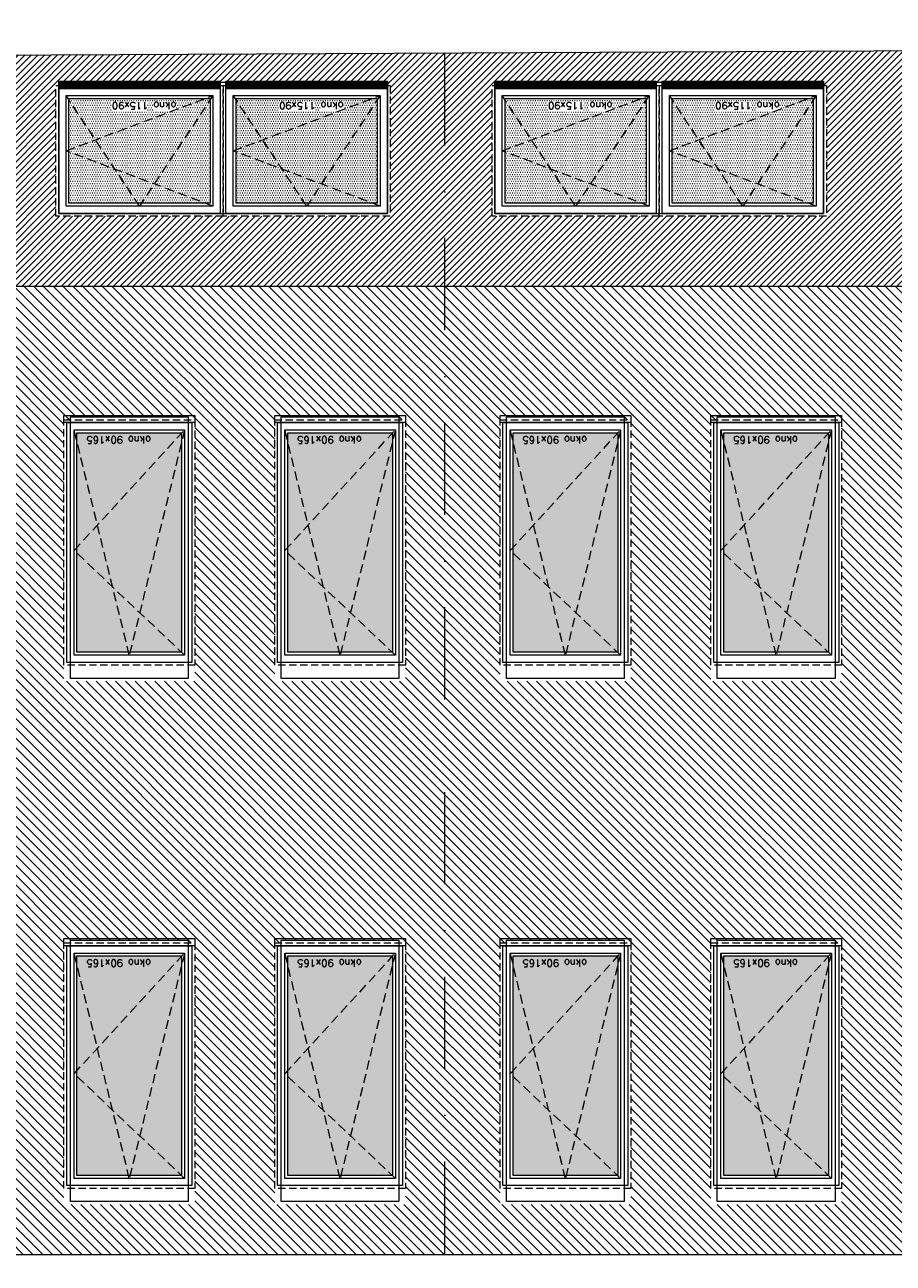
# Model space of a CAD drawing. Header units: millimetres. Extents: x -82287 to 177822, y -399756 to 0.
# Tile 200 of 228: x 51766 to 52363, y -192045 to -191192. Entities that reach past the tile are written whole.
import ezdxf
from ezdxf.enums import TextEntityAlignment as Align

# ---------------------------------------------------------------- set-up
doc = ezdxf.new("R2010")
doc.units = ezdxf.units.MM
doc.header["$MEASUREMENT"] = 0
for name, pattern in [('SUŁOSZOWA - PB 21 03$0$CACHE', [9.525, 6.35, -3.175]), ('SUŁOSZOWA - PB 21 03$0$CARKOVANA', [7.5, 5, -2.5]), ('SUŁOSZOWA - PB 21 03$0$DASHDOT', [25.4, 12.7, -6.35, 0, -6.35])]:
    doc.linetypes.add(name, pattern=pattern)
doc.layers.add('FL_XREF', color=252, linetype='Continuous')
for name, color, linetype, lineweight in [('SUŁOSZOWA - PB 21 03$0$!! 0_ Istn-okna', 251, 'Continuous', 0), ('SUŁOSZOWA - PB 21 03$0$!! 0_ Istn-sciany', 251, 'Continuous', 0), ('SUŁOSZOWA - PB 21 03$0$!! 0_ WIDOK ELEWACJA', 251, 'Continuous', 0), ('SUŁOSZOWA - PB 21 03$0$!! 0_Opis_pom', 251, 'Continuous', 0), ('SUŁOSZOWA - PB 21 03$0$!! 1_ELEWACJA KOLOR', 251, 'Continuous', 0), ('SUŁOSZOWA - PB 21 03$0$!! 1_Hatch dach', 251, 'Continuous', 0), ('SUŁOSZOWA - PB 21 03$0$!! 1_OPIS POM NOWE', 251, 'Continuous', 0), ('SUŁOSZOWA - PB 21 03$0$!! 2_ELEWACJA COKÓŁ', 251, 'Continuous', 0), ('SUŁOSZOWA - PB 21 03$0$!! 2_NOWE OKNA WIDOk - remont', 251, 'Continuous', 0), ('SUŁOSZOWA - PB 21 03$0$0-osie-liniA', 251, 'SUŁOSZOWA - PB 21 03$0$DASHDOT', 0)]:
    doc.layers.add(name, color=color, linetype=linetype, lineweight=lineweight)
doc.styles.add('SUŁOSZOWA - PB 21 03$0$ARIAL', font='tahoma.ttf')
doc.styles.add('SUŁOSZOWA - PB 21 03$0$TXT', font='simplex.shx')

# ---------------------------------------------------------------- blocks, each defined once
blk = doc.blocks.new('SUŁOSZOWA - PB 21 03$0$okno 90x180')
at = {"layer": 'SUŁOSZOWA - PB 21 03$0$!! 1_Hatch dach', "true_color": 0x575757}
h = blk.add_hatch(dxfattribs=at)
h.set_pattern_fill('DOTS', color=251)
h.set_pattern_definition([(0, (-9632.3096, -11392.1331), (0.79375, 1.5875), [0, -1.5875])])
h.paths.add_polyline_path([(9, -20), (81, -20), (81, -171), (9, -171)])
at = {"layer": 'SUŁOSZOWA - PB 21 03$0$!! 0_ Istn-okna', "linetype": 'SUŁOSZOWA - PB 21 03$0$CARKOVANA', "lineweight": 5}
blk.add_lwpolyline([(0, -11), (90, -11), (90, -180), (0, -180)], close=True, dxfattribs=at)
at = {"layer": 'SUŁOSZOWA - PB 21 03$0$!! 0_ Istn-okna'}
for points in [[(2, -13), (88, -13), (88, -178), (2, -178)], [(7, -18), (83, -18), (83, -173), (7, -173)], [(9, -20), (81, -20), (81, -171), (9, -171)], [(0, -178), (90, -178), (90, -183), (0, -183)]]:
    blk.add_lwpolyline(points, close=True, dxfattribs=at)
at = {"layer": 'SUŁOSZOWA - PB 21 03$0$!! 1_Hatch dach', "color": 251, "linetype": 'SUŁOSZOWA - PB 21 03$0$CACHE', "true_color": 0x575757}
for points in [[(7, -173), (45, -18), (83, -173)], [(7, -18), (83, -90), (7, -173)]]:
    blk.add_lwpolyline(points, dxfattribs=at)
at = {"insert": (30.08, -163.59), "char_height": 5, "attachment_point": 1, "style": 'SUŁOSZOWA - PB 21 03$0$TXT'}
blk.add_mtext_dynamic_manual_height_columns('okno 90x165', width=52.6299, gutter_width=75, heights=[0], dxfattribs=at)
blk = doc.blocks.new('SUŁOSZOWA - PB 21 03$0$okno 115x115')
at = {"layer": 'SUŁOSZOWA - PB 21 03$0$!! 1_Hatch dach', "true_color": 0x575757}
h = blk.add_hatch(dxfattribs=at)
h.set_pattern_fill('DOTS', color=251, angle=360)
h.set_pattern_definition([(360, (-21873.4686, 1906.5186), (0.79375, 1.5875), [0, -1.5875])])
h.paths.add_polyline_path([(-12257.16, 13266.65), (-12160.16, 13266.65), (-12160.16, 13194.65), (-12257.16, 13194.65)])
h = blk.add_hatch(dxfattribs=at)
h.set_pattern_fill('ANSI31', color=251, scale=0.2, angle=360)
h.set_pattern_definition([(45, (0, 0), (-0.449012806, 0.449012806), [])])
h.paths.add_polyline_path([(-12264.16, 13187.65), (-12153.16, 13187.65), (-12153.16, 13182.65), (-12264.16, 13182.65)])
at = {"layer": 'SUŁOSZOWA - PB 21 03$0$!! 0_ Istn-okna', "linetype": 'SUŁOSZOWA - PB 21 03$0$CARKOVANA', "lineweight": 5}
blk.add_lwpolyline([(-12266.16, 13275.65), (-12151.16, 13275.65), (-12151.16, 13185.65), (-12266.16, 13185.65)], close=True, dxfattribs=at)
at = {"layer": 'SUŁOSZOWA - PB 21 03$0$!! 0_ Istn-okna'}
for points in [[(-12264.16, 13273.65), (-12153.16, 13273.65), (-12153.16, 13187.65), (-12264.16, 13187.65)], [(-12259.16, 13268.65), (-12158.16, 13268.65), (-12158.16, 13192.65), (-12259.16, 13192.65)], [(-12257.16, 13266.65), (-12160.16, 13266.65), (-12160.16, 13194.65), (-12257.16, 13194.65)], [(-12264.16, 13187.65), (-12153.16, 13187.65), (-12153.16, 13182.65), (-12264.16, 13182.65)]]:
    blk.add_lwpolyline(points, close=True, dxfattribs=at)
at = {"layer": 'SUŁOSZOWA - PB 21 03$0$!! 1_Hatch dach', "color": 251, "linetype": 'SUŁOSZOWA - PB 21 03$0$CACHE', "true_color": 0x575757}
for points in [[(-12259.16, 13192.65), (-12208.66, 13268.65), (-12158.16, 13192.65)], [(-12259.16, 13268.65), (-12158.16, 13230.65), (-12259.16, 13192.65)]]:
    blk.add_lwpolyline(points, dxfattribs=at)
at = {"insert": (-12234.08, 13202.06), "char_height": 5, "attachment_point": 1, "style": 'SUŁOSZOWA - PB 21 03$0$TXT'}
blk.add_mtext_dynamic_manual_height_columns('okno 115x90', width=52.6299, gutter_width=75, heights=[0], dxfattribs=at)
blk = doc.blocks.new('SUŁOSZOWA - PB 21 03$0$BLOK OSIE A-B PN')
at = {"layer": 'SUŁOSZOWA - PB 21 03$0$0-osie-liniA', "ltscale": 5}
blk.add_lwpolyline([(51992.21, -184306.74), (51992.21, -182063.01)], dxfattribs=at)
blk = doc.blocks.new('SUŁOSZOWA - PB 21 03')
at = {"layer": 'SUŁOSZOWA - PB 21 03$0$!! 1_ELEWACJA KOLOR'}
h = blk.add_hatch(dxfattribs=at)
h.set_pattern_fill('ANSI31', color=251, scale=1.5, angle=90)
h.set_pattern_definition([(135, (130878.9713, -432804.355), (-3.367596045, -3.367596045), [])])
h.paths.add_polyline_path([(52609.71142, -191425.00465), (51660.71142, -191425.00465), (51660.71142, -191607.00465), (51663.21142, -191607.00465), (51663.21142, -191697.00465), (51661.50001, -191967.00465), (51663.21142, -191967.00465), (51663.21142, -192057.00465), (51660.71142, -192091.41588), (52634.71142, -192091.41588), (52634.71142, -191847.63705), (52634.71142, -191827.00465), (52650.04142, -191827.00465), (52650.04142, -191801.7328), (52609.71142, -191785.00465)])
h.paths.add_polyline_path([(51965.21142, -191697.00465), (51875.21142, -191697.00465), (51875.21142, -191517.00465), (51879.71142, -191517.00465), (51879.71142, -191515.00465), (51960.71142, -191515.00465), (51960.71142, -191517.00465), (51965.21142, -191517.00465)], flags=16)
h.paths.add_polyline_path([(51963.21142, -191695.00465), (51877.21142, -191695.00465), (51877.21142, -191519.00465), (51963.21142, -191519.00465)], flags=0)
h.paths.add_polyline_path([(51958.21142, -191690.00465), (51882.21142, -191690.00465), (51882.21142, -191524.00465), (51958.21142, -191524.00465)], flags=0)
h.paths.add_polyline_path([(51956.3801, -191688.00465), (51920.66926, -191688.00465), (51920.21142, -191690.00465), (51919.75359, -191688.00465), (51884.21142, -191688.00465), (51884.21142, -191609.18886), (51882.21142, -191607.00465), (51884.21142, -191604.82044), (51884.21142, -191532.74149), (51882.66926, -191526.00465), (51956.3801, -191526.00465), (51958.21142, -191524.00465), (51956.21142, -191532.74149), (51956.21142, -191687.82044)], flags=0)
h.paths.add_polyline_path([(52030.21142, -191697.00465), (52030.21142, -191517.00465), (52034.71142, -191517.00465), (52034.71142, -191515.00465), (52115.71142, -191515.00465), (52115.71142, -191517.00465), (52120.21142, -191517.00465), (52120.21142, -191697.00465)], flags=16)
h.paths.add_polyline_path([(52032.21142, -191695.00465), (52032.21142, -191519.00465), (52118.21142, -191519.00465), (52118.21142, -191695.00465)], flags=0)
h.paths.add_polyline_path([(51960.71142, -191875.00465), (51960.71142, -191877.00465), (51965.21142, -191877.00465), (52034.71142, -191877.00465), (52034.71142, -191875.00465), (52115.71142, -191875.00465), (52115.71142, -191877.00465), (52120.21142, -191877.00465), (52179.71142, -191877.00465), (52179.71142, -191875.00465), (52260.71142, -191875.00465), (52260.71142, -191877.00465), (52265.21142, -191877.00465), (52334.71142, -191877.00465), (52334.71142, -191875.00465), (52415.71142, -191875.00465), (52415.71142, -191877.00465), (52420.21142, -191877.00465), (52479.71142, -191877.00465), (52479.71142, -191875.00465), (52560.71142, -191875.00465), (52560.71142, -191877.00465), (52565.21142, -191877.00465), (52565.21142, -192057.00465), (52475.21142, -192057.00465), (52475.21142, -191877.00465), (52420.21142, -191877.00465), (52420.21142, -192057.00465), (52330.21142, -192057.00465), (52330.21142, -191877.00465), (52265.21142, -191877.00465), (52265.21142, -192057.00465), (52175.21142, -192057.00465), (52175.21142, -191877.00465), (52120.21142, -191877.00465), (52120.21142, -192057.00465), (52030.21142, -192057.00465), (52030.21142, -191877.00465), (51965.21142, -191877.00465), (51965.21142, -192057.00465), (51875.21142, -192057.00465), (51875.21142, -191877.00465), (51820.21142, -191877.00465), (51820.21142, -192057.00465), (51730.21142, -192057.00465), (51730.21142, -191877.00465), (51734.71142, -191877.00465), (51734.71142, -191875.00465), (51815.71142, -191875.00465), (51815.71142, -191877.00465), (51820.21142, -191877.00465), (51879.71142, -191877.00465), (51879.71142, -191875.00465)], flags=16)
h.paths.add_polyline_path([(52037.21142, -191690.00465), (52037.21142, -191524.00465), (52113.21142, -191524.00465), (52113.21142, -191690.00465)], flags=0)
h.paths.add_polyline_path([(51963.21142, -191879.00465), (51963.21142, -192055.00465), (51877.21142, -192055.00465), (51877.21142, -191879.00465)], flags=0)
h.paths.add_polyline_path([(52039.21142, -191688.00465), (52039.21142, -191609.18886), (52037.21142, -191607.00465), (52039.21142, -191604.82044), (52039.21142, -191532.74149), (52037.66926, -191526.00465), (52111.3801, -191526.00465), (52113.21142, -191524.00465), (52111.21142, -191532.74149), (52111.21142, -191687.82044), (52111.3801, -191688.00465), (52075.66926, -191688.00465), (52075.21142, -191690.00465), (52074.75359, -191688.00465)], flags=0)
h.paths.add_polyline_path([(51958.21142, -191884.00465), (51958.21142, -192050.00465), (51882.21142, -192050.00465), (51882.21142, -191884.00465)], flags=0)
h.paths.add_polyline_path([(51958.21142, -191884.00465), (51956.21142, -191892.74149), (51956.21142, -192047.82044), (51956.3801, -192048.00465), (51920.66926, -192048.00465), (51920.21142, -192050.00465), (51919.75359, -192048.00465), (51884.21142, -192048.00465), (51884.21142, -191969.18886), (51882.21142, -191967.00465), (51884.21142, -191964.82044), (51884.21142, -191892.74149), (51882.66926, -191886.00465), (51956.3801, -191886.00465)], flags=0)
h.paths.add_polyline_path([(52032.21142, -191879.00465), (52118.21142, -191879.00465), (52118.21142, -192055.00465), (52032.21142, -192055.00465)], flags=0)
h.paths.add_polyline_path([(52037.21142, -191884.00465), (52113.21142, -191884.00465), (52113.21142, -192050.00465), (52037.21142, -192050.00465)], flags=0)
h.paths.add_polyline_path([(52037.66926, -191886.00465), (52111.3801, -191886.00465), (52113.21142, -191884.00465), (52111.21142, -191892.74149), (52111.21142, -192047.82044), (52111.3801, -192048.00465), (52075.66926, -192048.00465), (52075.21142, -192050.00465), (52074.75359, -192048.00465), (52039.21142, -192048.00465), (52039.21142, -191969.18886), (52037.21142, -191967.00465), (52039.21142, -191964.82044), (52039.21142, -191892.74149)], flags=0)
h.paths.add_polyline_path([(51820.21142, -191697.00465), (51730.21142, -191697.00465), (51730.21142, -191517.00465), (51734.71142, -191517.00465), (51734.71142, -191515.00465), (51815.71142, -191515.00465), (51815.71142, -191517.00465), (51820.21142, -191517.00465)], flags=16)
h.paths.add_polyline_path([(51818.21142, -191695.00465), (51732.21142, -191695.00465), (51732.21142, -191519.00465), (51818.21142, -191519.00465)], flags=0)
h.paths.add_polyline_path([(51813.21142, -191690.00465), (51737.21142, -191690.00465), (51737.21142, -191524.00465), (51813.21142, -191524.00465)], flags=0)
h.paths.add_polyline_path([(51811.3801, -191688.00465), (51775.66926, -191688.00465), (51775.21142, -191690.00465), (51774.75359, -191688.00465), (51739.21142, -191688.00465), (51739.21142, -191609.18886), (51737.21142, -191607.00465), (51739.21142, -191604.82044), (51739.21142, -191532.74149), (51737.66926, -191526.00465), (51811.3801, -191526.00465), (51813.21142, -191524.00465), (51811.21142, -191532.74149), (51811.21142, -191687.82044)], flags=0)
h.paths.add_polyline_path([(51818.21142, -191879.00465), (51818.21142, -192055.00465), (51732.21142, -192055.00465), (51732.21142, -191879.00465)], flags=0)
h.paths.add_polyline_path([(51813.21142, -191884.00465), (51813.21142, -192050.00465), (51737.21142, -192050.00465), (51737.21142, -191884.00465)], flags=0)
h.paths.add_polyline_path([(51813.21142, -191884.00465), (51811.21142, -191892.74149), (51811.21142, -192047.82044), (51811.3801, -192048.00465), (51775.66926, -192048.00465), (51775.21142, -192050.00465), (51774.75359, -192048.00465), (51739.21142, -192048.00465), (51739.21142, -191969.18886), (51737.21142, -191967.00465), (51739.21142, -191964.82044), (51739.21142, -191892.74149), (51737.66926, -191886.00465), (51811.3801, -191886.00465)], flags=0)
h.paths.add_polyline_path([(52175.21142, -191697.00465), (52175.21142, -191517.00465), (52179.71142, -191517.00465), (52179.71142, -191515.00465), (52260.71142, -191515.00465), (52260.71142, -191517.00465), (52265.21142, -191517.00465), (52265.21142, -191697.00465)], flags=16)
h.paths.add_polyline_path([(52177.21142, -191695.00465), (52177.21142, -191519.00465), (52263.21142, -191519.00465), (52263.21142, -191695.00465)], flags=0)
h.paths.add_polyline_path([(52182.21142, -191690.00465), (52182.21142, -191524.00465), (52258.21142, -191524.00465), (52258.21142, -191690.00465)], flags=0)
h.paths.add_polyline_path([(52184.21142, -191688.00465), (52184.21142, -191609.18886), (52182.21142, -191607.00465), (52184.21142, -191604.82044), (52184.21142, -191532.74149), (52182.66926, -191526.00465), (52256.3801, -191526.00465), (52258.21142, -191524.00465), (52256.21142, -191532.74149), (52256.21142, -191687.82044), (52256.3801, -191688.00465), (52220.66926, -191688.00465), (52220.21142, -191690.00465), (52219.75359, -191688.00465)], flags=0)
h.paths.add_polyline_path([(52177.21142, -191879.00465), (52263.21142, -191879.00465), (52263.21142, -192055.00465), (52177.21142, -192055.00465)], flags=0)
h.paths.add_polyline_path([(52182.21142, -191884.00465), (52258.21142, -191884.00465), (52258.21142, -192050.00465), (52182.21142, -192050.00465)], flags=0)
h.paths.add_polyline_path([(52182.66926, -191886.00465), (52256.3801, -191886.00465), (52258.21142, -191884.00465), (52256.21142, -191892.74149), (52256.21142, -192047.82044), (52256.3801, -192048.00465), (52220.66926, -192048.00465), (52220.21142, -192050.00465), (52219.75359, -192048.00465), (52184.21142, -192048.00465), (52184.21142, -191969.18886), (52182.21142, -191967.00465), (52184.21142, -191964.82044), (52184.21142, -191892.74149)], flags=0)
h.paths.add_polyline_path([(52330.21142, -191697.00465), (52330.21142, -191517.00465), (52334.71142, -191517.00465), (52334.71142, -191515.00465), (52415.71142, -191515.00465), (52415.71142, -191517.00465), (52420.21142, -191517.00465), (52420.21142, -191697.00465)], flags=16)
h.paths.add_polyline_path([(52332.21142, -191695.00465), (52332.21142, -191519.00465), (52418.21142, -191519.00465), (52418.21142, -191695.00465)], flags=0)
h.paths.add_polyline_path([(52337.21142, -191690.00465), (52337.21142, -191524.00465), (52413.21142, -191524.00465), (52413.21142, -191690.00465)], flags=0)
h.paths.add_polyline_path([(52332.21142, -191879.00465), (52418.21142, -191879.00465), (52418.21142, -192055.00465), (52332.21142, -192055.00465)], flags=0)
h.paths.add_polyline_path([(52339.21142, -191688.00465), (52339.21142, -191609.18886), (52337.21142, -191607.00465), (52339.21142, -191604.82044), (52339.21142, -191532.74149), (52337.66926, -191526.00465), (52411.3801, -191526.00465), (52413.21142, -191524.00465), (52411.21142, -191532.74149), (52411.21142, -191687.82044), (52411.3801, -191688.00465), (52375.66926, -191688.00465), (52375.21142, -191690.00465), (52374.75359, -191688.00465)], flags=0)
h.paths.add_polyline_path([(52337.21142, -191884.00465), (52413.21142, -191884.00465), (52413.21142, -192050.00465), (52337.21142, -192050.00465)], flags=0)
h.paths.add_polyline_path([(52337.66926, -191886.00465), (52411.3801, -191886.00465), (52413.21142, -191884.00465), (52411.21142, -191892.74149), (52411.21142, -192047.82044), (52411.3801, -192048.00465), (52375.66926, -192048.00465), (52375.21142, -192050.00465), (52374.75359, -192048.00465), (52339.21142, -192048.00465), (52339.21142, -191969.18886), (52337.21142, -191967.00465), (52339.21142, -191964.82044), (52339.21142, -191892.74149)], flags=0)
h.paths.add_polyline_path([(52475.21142, -191697.00465), (52475.21142, -191517.00465), (52479.71142, -191517.00465), (52479.71142, -191515.00465), (52560.71142, -191515.00465), (52560.71142, -191517.00465), (52565.21142, -191517.00465), (52565.21142, -191697.00465)], flags=16)
h.paths.add_polyline_path([(52477.21142, -191695.00465), (52477.21142, -191519.00465), (52563.21142, -191519.00465), (52563.21142, -191695.00465)], flags=0)
h.paths.add_polyline_path([(52477.21142, -191879.00465), (52563.21142, -191879.00465), (52563.21142, -192055.00465), (52477.21142, -192055.00465)], flags=0)
h.paths.add_polyline_path([(52482.21142, -191690.00465), (52482.21142, -191524.00465), (52558.21142, -191524.00465), (52558.21142, -191690.00465)], flags=0)
h.paths.add_polyline_path([(52484.21142, -191688.00465), (52484.21142, -191609.18886), (52482.21142, -191607.00465), (52484.21142, -191604.82044), (52484.21142, -191532.74149), (52482.66926, -191526.00465), (52556.3801, -191526.00465), (52558.21142, -191524.00465), (52556.21142, -191532.74149), (52556.21142, -191687.82044), (52556.3801, -191688.00465), (52520.66926, -191688.00465), (52520.21142, -191690.00465), (52519.75359, -191688.00465)], flags=0)
h.paths.add_polyline_path([(52482.21142, -191884.00465), (52558.21142, -191884.00465), (52558.21142, -192050.00465), (52482.21142, -192050.00465)], flags=0)
h.paths.add_polyline_path([(52482.66926, -191886.00465), (52556.3801, -191886.00465), (52558.21142, -191884.00465), (52556.21142, -191892.74149), (52556.21142, -192047.82044), (52556.3801, -192048.00465), (52520.66926, -192048.00465), (52520.21142, -192050.00465), (52519.75359, -192048.00465), (52484.21142, -192048.00465), (52484.21142, -191969.18886), (52482.21142, -191967.00465), (52484.21142, -191964.82044), (52484.21142, -191892.74149)], flags=0)
h.paths.add_polyline_path([(51791.38367, -191527.16428), (51741.26462, -191527.16428), (51741.26462, -191534.66428), (51791.38367, -191534.66428)], flags=8)
h.paths.add_polyline_path([(51936.38367, -191527.16428), (51886.26462, -191527.16428), (51886.26462, -191534.66428), (51936.38367, -191534.66428)], flags=8)
h.paths.add_polyline_path([(52091.38367, -191527.16428), (52041.26462, -191527.16428), (52041.26462, -191534.66428), (52091.38367, -191534.66428)], flags=8)
h.paths.add_polyline_path([(52236.38367, -191527.16428), (52186.26462, -191527.16428), (52186.26462, -191534.66428), (52236.38367, -191534.66428)], flags=8)
h.paths.add_polyline_path([(52391.38367, -191527.16428), (52341.26462, -191527.16428), (52341.26462, -191534.66428), (52391.38367, -191534.66428)], flags=8)
h.paths.add_polyline_path([(52536.38367, -191527.16428), (52486.26462, -191527.16428), (52486.26462, -191534.66428), (52536.38367, -191534.66428)], flags=8)
h.paths.add_polyline_path([(51791.38367, -191887.16428), (51741.26462, -191887.16428), (51741.26462, -191894.66428), (51791.38367, -191894.66428)], flags=8)
h.paths.add_polyline_path([(51936.38367, -191887.16428), (51886.26462, -191887.16428), (51886.26462, -191894.66428), (51936.38367, -191894.66428)], flags=8)
h.paths.add_polyline_path([(52091.38367, -191887.16428), (52041.26462, -191887.16428), (52041.26462, -191894.66428), (52091.38367, -191894.66428)], flags=8)
h.paths.add_polyline_path([(52236.38367, -191887.16428), (52186.26462, -191887.16428), (52186.26462, -191894.66428), (52236.38367, -191894.66428)], flags=8)
h.paths.add_polyline_path([(52391.38367, -191887.16428), (52341.26462, -191887.16428), (52341.26462, -191894.66428), (52391.38367, -191894.66428)], flags=8)
h.paths.add_polyline_path([(52536.38367, -191887.16428), (52486.26462, -191887.16428), (52486.26462, -191894.66428), (52536.38367, -191894.66428)], flags=8)
at = {"layer": 'SUŁOSZOWA - PB 21 03$0$!! 2_ELEWACJA COKÓŁ'}
h = blk.add_hatch(dxfattribs=at)
h.set_pattern_fill('ANSI31', color=250)
h.set_pattern_definition([(45, (0, 0), (-2.24506403, 2.24506403), [])])
h.paths.add_polyline_path([(52609.71142, -191261.5027), (51665.71142, -191266.09414), (51665.71142, -191425.00465), (52609.71142, -191425.00465)])
h.paths.add_polyline_path([(52139.71142, -191377.00465), (52024.71142, -191377.00465), (52024.71142, -191287.00465), (52026.71142, -191287.00465), (52026.71142, -191285.00465), (52252.71142, -191285.00465), (52252.71142, -191287.00465), (52254.71142, -191287.00465), (52254.71142, -191377.00465)], flags=16)
h.paths.add_polyline_path([(52141.71142, -191375.00465), (52141.71142, -191289.00465), (52252.71142, -191289.00465), (52252.71142, -191375.00465)], flags=0)
h.paths.add_polyline_path([(52146.71142, -191370.00465), (52146.71142, -191294.00465), (52247.71142, -191294.00465), (52247.71142, -191370.00465)], flags=0)
h.paths.add_polyline_path([(52198.54037, -191368.00465), (52197.21142, -191370.00465), (52195.88248, -191368.00465), (52148.71142, -191368.00465), (52148.71142, -191332.75712), (52146.71142, -191332.00465), (52148.71142, -191331.25217), (52148.71142, -191297.01455), (52148.04037, -191296.00465), (52242.39564, -191296.00465), (52247.71142, -191294.00465), (52245.71142, -191297.01455), (52245.71142, -191368.00465)], flags=0)
h.paths.add_polyline_path([(52324.71142, -191377.00465), (52324.71142, -191287.00465), (52326.71142, -191287.00465), (52326.71142, -191285.00465), (52552.71142, -191285.00465), (52552.71142, -191287.00465), (52554.71142, -191287.00465), (52554.71142, -191377.00465), (52439.71142, -191377.00465)], flags=16)
h.paths.add_polyline_path([(52326.71142, -191375.00465), (52326.71142, -191289.00465), (52437.71142, -191289.00465), (52437.71142, -191375.00465)], flags=0)
h.paths.add_polyline_path([(52331.71142, -191370.00465), (52331.71142, -191294.00465), (52432.71142, -191294.00465), (52432.71142, -191370.00465)], flags=0)
h.paths.add_polyline_path([(52137.71142, -191375.00465), (52026.71142, -191375.00465), (52026.71142, -191289.00465), (52137.71142, -191289.00465)], flags=0)
h.paths.add_polyline_path([(52333.71142, -191368.00465), (52333.71142, -191332.75712), (52331.71142, -191332.00465), (52333.71142, -191331.25217), (52333.71142, -191297.01455), (52333.04037, -191296.00465), (52427.39564, -191296.00465), (52432.71142, -191294.00465), (52430.71142, -191297.01455), (52430.71142, -191368.00465), (52383.54037, -191368.00465), (52382.21142, -191370.00465), (52380.88248, -191368.00465)], flags=0)
h.paths.add_polyline_path([(52132.71142, -191370.00465), (52031.71142, -191370.00465), (52031.71142, -191294.00465), (52132.71142, -191294.00465)], flags=0)
h.paths.add_polyline_path([(52083.54037, -191368.00465), (52082.21142, -191370.00465), (52080.88248, -191368.00465), (52033.71142, -191368.00465), (52033.71142, -191332.75712), (52031.71142, -191332.00465), (52033.71142, -191331.25217), (52033.71142, -191297.01455), (52033.04037, -191296.00465), (52127.39564, -191296.00465), (52132.71142, -191294.00465), (52130.71142, -191297.01455), (52130.71142, -191368.00465)], flags=0)
h.paths.add_polyline_path([(52441.71142, -191375.00465), (52441.71142, -191289.00465), (52552.71142, -191289.00465), (52552.71142, -191375.00465)], flags=0)
h.paths.add_polyline_path([(52446.71142, -191370.00465), (52446.71142, -191294.00465), (52547.71142, -191294.00465), (52547.71142, -191370.00465)], flags=0)
h.paths.add_polyline_path([(52448.71142, -191368.00465), (52448.71142, -191332.75712), (52446.71142, -191332.00465), (52448.71142, -191331.25217), (52448.71142, -191297.01455), (52448.04037, -191296.00465), (52542.39564, -191296.00465), (52547.71142, -191294.00465), (52545.71142, -191297.01455), (52545.71142, -191368.00465), (52498.54037, -191368.00465), (52497.21142, -191370.00465), (52495.88248, -191368.00465)], flags=0)
h.paths.add_polyline_path([(51954.71142, -191377.00465), (51839.71142, -191377.00465), (51724.71142, -191377.00465), (51724.71142, -191287.00465), (51726.71142, -191287.00465), (51726.71142, -191285.00465), (51952.71142, -191285.00465), (51952.71142, -191287.00465), (51954.71142, -191287.00465)], flags=16)
h.paths.add_polyline_path([(51952.71142, -191375.00465), (51841.71142, -191375.00465), (51841.71142, -191289.00465), (51952.71142, -191289.00465)], flags=0)
h.paths.add_polyline_path([(51947.71142, -191370.00465), (51846.71142, -191370.00465), (51846.71142, -191294.00465), (51947.71142, -191294.00465)], flags=0)
h.paths.add_polyline_path([(51898.54037, -191368.00465), (51897.21142, -191370.00465), (51895.88248, -191368.00465), (51848.71142, -191368.00465), (51848.71142, -191332.75712), (51846.71142, -191332.00465), (51848.71142, -191331.25217), (51848.71142, -191297.01455), (51848.04037, -191296.00465), (51942.39564, -191296.00465), (51947.71142, -191294.00465), (51945.71142, -191297.01455), (51945.71142, -191368.00465)], flags=0)
h.paths.add_polyline_path([(51837.71142, -191375.00465), (51726.71142, -191375.00465), (51726.71142, -191289.00465), (51837.71142, -191289.00465)], flags=0)
h.paths.add_polyline_path([(51832.71142, -191370.00465), (51731.71142, -191370.00465), (51731.71142, -191294.00465), (51832.71142, -191294.00465)], flags=0)
h.paths.add_polyline_path([(51783.54037, -191368.00465), (51782.21142, -191370.00465), (51780.88248, -191368.00465), (51733.71142, -191368.00465), (51733.71142, -191332.75712), (51731.71142, -191332.00465), (51733.71142, -191331.25217), (51733.71142, -191297.01455), (51733.04037, -191296.00465), (51827.39564, -191296.00465), (51832.71142, -191294.00465), (51830.71142, -191297.01455), (51830.71142, -191368.00465)], flags=0)
h.paths.add_polyline_path([(52917.71142, -191260.00465), (52619.71142, -191261.45406), (52619.71142, -191425.00465), (52917.71142, -191425.00465)])
h.paths.add_polyline_path([(52624.71142, -191377.00465), (52624.71142, -191287.00465), (52626.71142, -191287.00465), (52626.71142, -191285.00465), (52852.71142, -191285.00465), (52852.71142, -191287.00465), (52854.71142, -191287.00465), (52854.71142, -191377.00465), (52739.71142, -191377.00465)], flags=16)
h.paths.add_polyline_path([(52626.71142, -191375.00465), (52626.71142, -191289.00465), (52737.71142, -191289.00465), (52737.71142, -191375.00465)], flags=0)
h.paths.add_polyline_path([(52631.71142, -191370.00465), (52631.71142, -191294.00465), (52732.71142, -191294.00465), (52732.71142, -191370.00465)], flags=0)
h.paths.add_polyline_path([(52682.21142, -191370.00465), (52680.88248, -191368.00465), (52633.71142, -191368.00465), (52633.71142, -191332.75712), (52631.71142, -191332.00465), (52633.71142, -191331.25217), (52633.71142, -191297.01455), (52633.04037, -191296.00465), (52727.39564, -191296.00465), (52732.71142, -191294.00465), (52730.71142, -191297.01455), (52730.71142, -191368.00465), (52683.54037, -191368.00465)], flags=0)
h.paths.add_polyline_path([(52741.71142, -191375.00465), (52741.71142, -191289.00465), (52852.71142, -191289.00465), (52852.71142, -191375.00465)], flags=0)
h.paths.add_polyline_path([(52746.71142, -191370.00465), (52746.71142, -191294.00465), (52847.71142, -191294.00465), (52847.71142, -191370.00465)], flags=0)
h.paths.add_polyline_path([(52748.71142, -191368.00465), (52748.71142, -191332.75712), (52746.71142, -191332.00465), (52748.71142, -191331.25217), (52748.71142, -191297.01455), (52748.04037, -191296.00465), (52842.39564, -191296.00465), (52847.71142, -191294.00465), (52845.71142, -191297.01455), (52845.71142, -191368.00465), (52798.54037, -191368.00465), (52797.21142, -191370.00465), (52795.88248, -191368.00465)], flags=0)
h.paths.add_polyline_path([(51808.88367, -191297.16428), (51759.71701, -191297.16428), (51759.71701, -191304.66428), (51808.88367, -191304.66428)], flags=8)
h.paths.add_polyline_path([(51923.88367, -191297.16428), (51874.71701, -191297.16428), (51874.71701, -191304.66428), (51923.88367, -191304.66428)], flags=8)
h.paths.add_polyline_path([(52108.88367, -191297.16428), (52059.71701, -191297.16428), (52059.71701, -191304.66428), (52108.88367, -191304.66428)], flags=8)
h.paths.add_polyline_path([(52223.88367, -191297.16428), (52174.71701, -191297.16428), (52174.71701, -191304.66428), (52223.88367, -191304.66428)], flags=8)
h.paths.add_polyline_path([(52408.88367, -191297.16428), (52359.71701, -191297.16428), (52359.71701, -191304.66428), (52408.88367, -191304.66428)], flags=8)
h.paths.add_polyline_path([(52523.88367, -191297.16428), (52474.71701, -191297.16428), (52474.71701, -191304.66428), (52523.88367, -191304.66428)], flags=8)
h.paths.add_polyline_path([(52708.88367, -191297.16428), (52659.71701, -191297.16428), (52659.71701, -191304.66428), (52708.88367, -191304.66428)], flags=8)
h.paths.add_polyline_path([(52823.88367, -191297.16428), (52774.71701, -191297.16428), (52774.71701, -191304.66428), (52823.88367, -191304.66428)], flags=8)
at = {"layer": 'SUŁOSZOWA - PB 21 03$0$!! 0_ Istn-sciany'}
blk.add_lwpolyline([(48891.71142, -191279.58636), (54362.16053, -191252.97912)], dxfattribs=at)
at = {"layer": 'SUŁOSZOWA - PB 21 03$0$!! 0_ WIDOK ELEWACJA'}
for points in [[(51726.71142, -191285.00465), (51726.71142, -191375.00465), (51952.71142, -191375.00465), (51952.71142, -191285.00465)], [(52026.71142, -191285.00465), (52026.71142, -191375.00465), (52252.71142, -191375.00465), (52252.71142, -191285.00465)], [(51734.71142, -191695.00465), (51734.71142, -191515.00465), (51815.71142, -191515.00465), (51815.71142, -191695.00465)], [(51879.71142, -191695.00465), (51879.71142, -191515.00465), (51960.71142, -191515.00465), (51960.71142, -191695.00465)], [(52034.71142, -191695.00465), (52034.71142, -191515.00465), (52115.71142, -191515.00465), (52115.71142, -191695.00465)], [(52179.71142, -191695.00465), (52179.71142, -191515.00465), (52260.71142, -191515.00465), (52260.71142, -191695.00465)], [(51734.71142, -192055.00465), (51734.71142, -191875.00465), (51815.71142, -191875.00465), (51815.71142, -192055.00465)], [(51879.71142, -192055.00465), (51879.71142, -191875.00465), (51960.71142, -191875.00465), (51960.71142, -192055.00465)], [(52034.71142, -192055.00465), (52034.71142, -191875.00465), (52115.71142, -191875.00465), (52115.71142, -192055.00465)], [(52179.71142, -192055.00465), (52179.71142, -191875.00465), (52260.71142, -191875.00465), (52260.71142, -192055.00465)]]:
    blk.add_lwpolyline(points, close=True, dxfattribs=at)
for points in [[(50108.71142, -191425.00465), (52927.71142, -191425.00465)], [(51575.71142, -192091.41588), (52704.71142, -192091.41588)]]:
    blk.add_lwpolyline(points, dxfattribs=at)
blk.add_blockref('SUŁOSZOWA - PB 21 03$0$BLOK OSIE A-B PN', (0, -9182.23287))
at = {"layer": 'SUŁOSZOWA - PB 21 03$0$!! 2_NOWE OKNA WIDOk - remont', "rotation": 180}
for name, p in [('SUŁOSZOWA - PB 21 03$0$okno 115x115', (39573.55241, -178101.35287)), ('SUŁOSZOWA - PB 21 03$0$okno 115x115', (39688.55241, -178101.35287)), ('SUŁOSZOWA - PB 21 03$0$okno 115x115', (39873.55241, -178101.35287)), ('SUŁOSZOWA - PB 21 03$0$okno 115x115', (39988.55241, -178101.35287)), ('SUŁOSZOWA - PB 21 03$0$okno 90x180', (51820.21142, -191697.00465)), ('SUŁOSZOWA - PB 21 03$0$okno 90x180', (51965.21142, -191697.00465)), ('SUŁOSZOWA - PB 21 03$0$okno 90x180', (52120.21142, -191697.00465)), ('SUŁOSZOWA - PB 21 03$0$okno 90x180', (52265.21142, -191697.00465)), ('SUŁOSZOWA - PB 21 03$0$okno 90x180', (51820.21142, -192057.00465)), ('SUŁOSZOWA - PB 21 03$0$okno 90x180', (51965.21142, -192057.00465)), ('SUŁOSZOWA - PB 21 03$0$okno 90x180', (52120.21142, -192057.00465)), ('SUŁOSZOWA - PB 21 03$0$okno 90x180', (52265.21142, -192057.00465))]:
    blk.add_blockref(name, p, dxfattribs=at)
at = {"layer": 'SUŁOSZOWA - PB 21 03$0$!! 0_Opis_pom', "ltscale": 0.7, "style": 'SUŁOSZOWA - PB 21 03$0$ARIAL'}
for tag, p in [('B0,19', (52679.2094, -194257.55204)), ('B2,14', (73874.0461, -194402.0887)), ('B2,12', (73342.49259, -194413.89249)), ('B1,21', (60405.50261, -194427.18207)), ('B2,11', (73069.01144, -194438.89383)), ('B2,16', (75195.07765, -194441.83446)), ('A1,16', (59129.54925, -194448.08429)), ('B1/17', (59524.53699, -194450.37428)), ('B1,19', (59914.81903, -194448.15658)), ('1,23', (61575.22173, -194450.37428)), ('A1,1', (58808.06672, -194460.94161)), ('1,22', (60947.33929, -194456.1144)), ('B0,15', (51514.15008, -194461.8073)), ('B2,19.1', (76701.67035, -194466.03695)), ('B3,7', (87459.81312, -194465.07097)), ('B3,3', (88235.73906, -194465.79732)), ('B0,18', (52071.43815, -194478.40179)), ('B1,18', (59715.51745, -194473.87108)), ('B2,17', (75506.7465, -194471.3759)), ('B3,8', (90006.66539, -194478.47972)), ('B3,6', (86826.65132, -194483.15512)), ('B1,20', (60198.53687, -194490.17374)), ('B2,10', (72728.63362, -194489.37283)), ('B2,15', (74566.38885, -194487.81114)), ('B2,13', (73649.91716, -194500.01242)), ('A0,6', (49094.40602, -194505.72387)), ('A2,5', (72452.45009, -194505.90583)), ('A0,4', (49692.81919, -194517.93289)), ('B0,22', (54187.56644, -194519.04308)), ('A1,6', (58565.96262, -194514.50753)), ('B1,1', (61908.24378, -194515.48656)), ('A0,3', (49906.53818, -194524.03766)), ('B0,20', (53125.45224, -194527.8835)), ('A0,5', (49399.71914, -194533.19455)), ('B0,21', (53847.26622, -194535.08002)), ('B1,3', (62229.35503, -194604.49851)), ('B2,18', (75922.43604, -194612.23635)), ('B2,19', (77152.69039, -194617.53776)), ('A3,4', (85509.27934, -194642.47136)), ('B0,24B', (54824.42896, -194684.26784)), ('B1,4', (63476.45184, -194691.11207)), ('B0,13', (50367.63944, -194706.5583)), ('B0,16', (51457.40872, -194704.43091)), ('B0,17', (51897.58569, -194706.77195)), ('A2,4', (71695.75649, -194707.44268)), ('A1,5', (58149.22649, -194724.80163)), ('A2.1', (72371.45884, -194731.56251)), ('B0,23', (54542.05776, -194742.93939)), ('A1,2', (58744.42262, -194746.622)), ('B1,2D', (60756.29674, -194750.92727)), ('A1,15', (59129.54925, -194780.73348)), ('B0,14', (50962.60809, -194789.06568)), ('B1,4', (63483.03852, -194791.04365)), ('A3.1', (86079.08704, -194786.62422)), ('A0,2', (49295.91259, -194810.95246)), ('B2.7', (74548.27897, -194836.12781)), ('B1,2B', (62374.83512, -194841.86715)), ('B3,2', (89035.72921, -194837.99287)), ('B0,7', (52851.95551, -194845.56115)), ('B1,2A', (61803.35407, -194869.27513)), ('B0,8', (51561.38742, -194890.27848)), ('A3.2', (86016.50296, -195004.88875)), ('A1,3', (58810.05243, -195008.83917)), ('A0,1', (49914.27925, -195025.82804)), ('A0,10', (49695.87246, -195042.9259)), ('B0,17', (51225.06492, -195049.74007)), ('B0,6', (52110.41055, -195069.39267)), ('B1,8', (61403.63433, -195071.25189)), ('A2.2', (72371.45884, -195070.78713)), ('B2.2', (74976.1855, -195068.47988)), ('A0,7', (49042.50308, -195082.6056)), ('B3,11', (88623.94853, -195099.23575)), ('B3,4', (87612.56208, -195132.78192)), ('B3,5', (86839.47632, -195174.05241)), ('B0,12', (50313.60595, -195207.52936)), ('B0,11', (50726.178, -195219.06638)), ('B3,10', (89778.42161, -195220.68871)), ('B1,6', (63686.26823, -195231.3997)), ('B0,24A', (54359.17011, -195245.97867)), ('A1,4', (58093.66276, -195250.96213)), ('B0,10', (51476.34179, -195259.44699)), ('B3,9', (90479.74099, -195260.18621)), ('A0,11', (49643.96951, -195271.84772)), ('B1,14', (59332.54805, -195280.73534)), ('A0,8', (49042.50308, -195293.21363)), ('B0,9', (51798.4912, -195291.17482)), ('B2,21', (75970.16114, -195290.81005)), ('B0,3', (52068.59538, -195319.60465)), ('B1,13', (60186.62513, -195314.46953)), ('B1,10', (60892.94126, -195319.45825)), ('B1,5', (63419.22943, -195317.21026)), ('A2.3', (71832.37045, -195318.78232)), ('B2,9', (73175.51251, -195317.21162)), ('B2,4', (74493.5947, -195318.7733)), ('B2,3', (74674.2815, -195319.28036)), ('A3,3', (85569.83931, -195318.78232)), ('B3,1', (88723.65615, -195329.98594)), ('B2,8', (73894.209, -195338.18956)), ('B1,9', (61058.12383, -195344.48743)), ('B2,20', (77211.021, -195343.82367)), ('B2.1', (75304.74121, -195348.36327)), ('B0,2', (52227.2348, -195357.98297)), ('B1,2C', (61827.40698, -195369.02625)), ('B1,7', (62134.52151, -195372.05069)), ('B0,1', (53061.17304, -195403.85659)), ('A0,9', (49001.50444, -195413.15723)), ('A0,12', (49689.76592, -195485.50737)), ('B0,4', (52224.78303, -195500.96352)), ('B2,5', (74686.48999, -195507.24036)), ('B1,11', (61050.00078, -195512.89565)), ('B1,12', (60864.00751, -195544.00738)), ('B2,6', (74499.29165, -195549.55175)), ('B0,5', (52066.14362, -195556.83806)), ('C2,2', (74812.78942, -195865.8959)), ('C1,3', (61091.58871, -195973.27844)), ('C0,2A', (52278.30875, -196050.48297)), ('C0,1', (52808.36775, -196132.34208)), ('C1,2', (61690.27405, -196439.72387)), ('C1,1', (62060.59754, -196465.28533)), ('C3,1', (88979.71614, -196545.67785)), ('C0,2B', (53028.88223, -196668.8019)), ('C1,4', (61008.68123, -196686.32122)), ('C2,1', (75334.65984, -196786.2197)), ('C2,3', (74834.65119, -196933.26657)), ('C1,5', (61062.7252, -196991.42453)), ('C1,10', (62127.38542, -196998.81344)), ('C1,9', (62147.33751, -197289.53424)), ('C1,6', (61131.41824, -197329.69535)), ('C0,3', (52181.98562, -197341.92176)), ('D1,1', (73931.12245, -197584.03121)), ('C0,4', (52345.96562, -197596.60561)), ('D0,18', (60296.49264, -197617.95269)), ('C2,4', (75243.70451, -197663.89)), ('D0,7', (59141.53804, -197722.84718)), ('D0,17', (60701.16801, -197741.44864)), ('C1,7', (61222.2575, -197737.18052)), ('D1,4', (73157.19908, -197744.29721)), ('D0,3', (59562.25866, -197751.14316)), ('D1,6', (72757.78643, -197751.22612)), ('D0,6', (58741.71849, -197802.61699)), ('D0,10', (58357.73602, -197820.93991)), ('D,09', (59195.67196, -197881.51243)), ('C0,5', (52269.72696, -197902.4362)), ('C0,6', (52872.93793, -197917.07354)), ('D0,2', (59943.06082, -197917.06725)), ('D1,3', (73475.28953, -197924.29875)), ('D0,16', (60721.3534, -197935.2949)), ('D0,8', (59058.9008, -197963.64925)), ('D0,5', (59448.52586, -197969.8061)), ('C2,5', (74555.08284, -197988.7886)), ('D1,5', (73291.61607, -197999.29956)), ('D0,4', (59655.02693, -198042.2589)), ('D0,15', (60692.12223, -198127.4643)), ('D0,1', (59931.33074, -198173.12806)), ('D1,2', (73578.07819, -198172.30068)), ('D0,11', (58161.27105, -198211.45823)), ('D0,12', (58250.99458, -198537.17631)), ('D0,13', (58250.99458, -198764.99605)), ('D1,7', (71854.87376, -198786.88467)), ('D0,14', (59130.08589, -198795.3373)), ('D1,8', (71715.35366, -199212.44512))]:
    blk.add_attdef(tag, text='', height=11.968, dxfattribs=at).set_placement(p, align=Align.MIDDLE_CENTER)
at = {"layer": 'SUŁOSZOWA - PB 21 03$0$!! 1_OPIS POM NOWE', "style": 'SUŁOSZOWA - PB 21 03$0$ARIAL'}
for tag, p in [('C1.7A', (61271.6179, -197538.30303)), ('C2.5B', (74970.66097, -197546.70728)), ('C2,5C', (74903.71123, -197659.13664)), ('C2.4', (75374.07862, -197726.11453)), ('D1,2B', (74322.25834, -197791.43247)), ('C1.7C', (61260.26049, -197811.38428)), ('C1.8B', (61588.27341, -197817.62151)), ('C1.8A', (61884.42005, -197818.94854)), ('C1.7B', (61322.12354, -197933.89849)), ('C2,5A', (74943.41937, -197993.49482)), ('E1.2', (62164.78326, -198139.98688)), ('E1.5E', (62692.10372, -198153.27854)), ('D1,2C', (73419.9359, -198156.57844)), ('E3.1', (88990.58975, -198158.87886)), ('E2.9', (75361.45041, -198161.88904)), ('E2.7', (76022.45692, -198162.26272)), ('D1,2A', (74280.17915, -198172.30068)), ('E1.1', (61330.46191, -198191.9806)), ('E1.5D', (62993.60773, -198185.416)), ('E1.5C', (63016.9343, -198246.3437)), ('E1.5B', (63264.15117, -198307.8661)), ('E3.2', (88781.41347, -198385.24275)), ('E1.6', (61022.6264, -198421.00827)), ('E2.2', (74782.75417, -198427.85813)), ('E2.8', (75757.29014, -198437.09188)), ('E2.6', (76531.8031, -198444.40756)), ('E1.5A', (63049.47589, -198456.39852)), ('E3.4', (89392.22607, -198450.03942)), ('E1.5F', (62736.15118, -198589.14592)), ('E1.5G', (62892.39981, -198586.12622)), ('E1,4', (61888.25021, -198652.6996)), ('E2.1', (75803.99631, -198697.05773)), ('E1.5L', (63297.7633, -198733.65678)), ('E1.3', (61058.5992, -198806.28147)), ('E1.5H', (62893.53005, -198830.01758)), ('E2,3', (74778.52304, -198843.9541)), ('E3.3', (89150.95684, -198867.32581)), ('E1.5K', (63266.15427, -198904.67789)), ('E1.5I', (62723.74907, -199005.87002)), ('E2.4', (75135.87669, -199083.20857)), ('E2.5', (76615.04061, -199164.91143)), ('E1.5J', (63204.25187, -199215.697))]:
    blk.add_attdef(tag, text='', height=11.968, dxfattribs=at).set_placement(p, align=Align.MIDDLE_CENTER)

msp = doc.modelspace()

# ---------------------------------------------------------------- block references
at = {"layer": 'FL_XREF'}
msp.add_blockref('SUŁOSZOWA - PB 21 03', (62.28, 52.9), dxfattribs=at)

doc.saveas('drawing.dxf')
